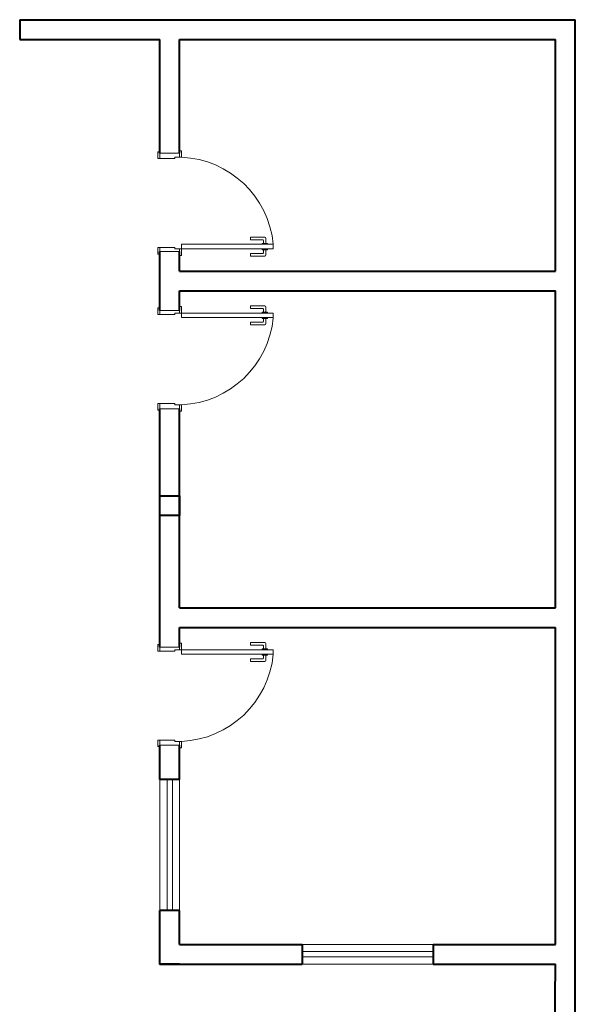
# Model space of a CAD drawing. Header units: millimetres. Extents: x 26 to 1362, y 24 to 358.
# Tile 114 of 256: x 674.36 to 678.6, y 184.85 to 192.36. Entities that reach past the tile are written whole.
import ezdxf

# ---------------------------------------------------------------- set-up
doc = ezdxf.new("R2010")
doc.units = ezdxf.units.MM
doc.linetypes.add('HIDDEN2', pattern=[4.7625, 3.175, -1.5875])
doc.layers.add('MB_ALVENARIA', color=7, linetype='Continuous', lineweight=40)
doc.layers.add('MB_ESQUADRIA', color=7, linetype='Continuous', lineweight=5)

msp = doc.modelspace()

# ---------------------------------------------------------------- linework, layer by layer
at = {"layer": 'MB_ALVENARIA'}
for points in [[(674.3574, 192.3643), (678.5974, 192.3643)], [(674.3574, 192.3643), (674.3574, 192.2143)], [(678.5974, 184.5043), (678.5974, 192.3643)], [(674.3574, 192.2143), (675.4274, 192.2143)], [(675.4274, 191.3443), (675.4274, 192.2143)], [(675.5774, 192.2143), (678.4474, 192.2143)], [(675.5774, 191.3443), (675.5774, 192.2143)], [(678.4474, 190.4443), (678.4474, 192.2143)], [(675.4274, 190.1443), (675.4274, 190.5943)], [(675.5774, 190.4443), (675.5774, 190.5943)], [(675.5774, 190.4443), (678.4474, 190.4443)], [(675.5774, 190.2943), (678.4474, 190.2943)], [(675.5774, 190.1443), (675.5774, 190.2943)], [(678.4474, 187.8743), (678.4474, 190.2943)], [(675.4274, 187.5743), (675.4274, 189.3943)], [(675.5774, 187.8743), (675.5774, 189.3943)], [(675.5774, 187.8743), (678.4474, 187.8743)], [(675.5774, 187.5743), (675.5774, 187.7243)], [(675.5774, 187.7243), (678.4474, 187.7243)], [(678.4474, 185.3043), (678.4474, 187.7243)], [(675.4274, 186.5643), (675.4274, 186.8243)], [(675.5774, 186.5643), (675.5774, 186.8243)], [(675.5774, 186.5643), (675.4274, 186.5643)], [(675.4274, 185.1543), (675.4274, 185.5643)], [(675.5774, 185.5643), (675.4274, 185.5643)], [(675.5774, 185.3043), (675.5774, 185.5643)], [(675.5774, 185.1543), (675.4274, 185.1543), (675.4274, 185.3043)], [(675.5774, 185.3043), (676.5124, 185.3043)], [(676.5124, 185.3043), (676.5124, 185.1543)], [(677.5124, 185.3043), (678.4474, 185.3043)], [(677.5124, 185.3043), (677.5124, 185.1543)], [(675.4274, 185.1543), (676.5124, 185.1543)], [(677.5124, 185.1543), (678.4474, 185.1543)], [(678.3174, 171.8058), (678.4474, 185.1543)]]:
    msp.add_lwpolyline(points, dxfattribs=at)
msp.add_lwpolyline([(675.5774, 188.7293), (675.5774, 188.5793), (675.4274, 188.5793), (675.4274, 188.7293)], close=True, dxfattribs=at)
at = {"layer": 'MB_ESQUADRIA'}
for p, q in [((675.4274, 191.3044), (675.4274, 191.3394)), ((675.4274, 191.3044), (675.4274, 191.3394)), ((675.5774, 191.3143), (675.5774, 191.3393)), ((675.5774, 191.3143), (675.5774, 191.3393)), ((675.5424, 191.3043), (675.4274, 191.3044)), ((675.5424, 191.3043), (675.4274, 191.3044)), ((675.5424, 191.3143), (675.5424, 191.3043)), ((675.5424, 191.3143), (675.5774, 191.3143)), ((675.5424, 191.3143), (675.5424, 191.3043)), ((675.5424, 191.3143), (675.5774, 191.3143)), ((676.2269, 190.7047), (676.1199, 190.7046)), ((676.2269, 190.7047), (676.1199, 190.7046)), ((676.1199, 190.7046), (676.1199, 190.6846)), ((676.1199, 190.7046), (676.1199, 190.6846)), ((676.1199, 190.6846), (676.2119, 190.6847)), ((676.1199, 190.6846), (676.2119, 190.6847)), ((676.2495, 190.6561), (676.2069, 190.656)), ((676.2495, 190.6561), (676.2069, 190.656)), ((676.2069, 190.656), (676.2069, 190.6497)), ((676.2069, 190.656), (676.2069, 190.6497)), ((676.217, 190.6797), (676.217, 190.6561)), ((676.217, 190.6797), (676.217, 190.6561)), ((676.237, 190.6561), (676.2369, 190.6947)), ((676.237, 190.6561), (676.2369, 190.6947)), ((676.2495, 190.6497), (676.2495, 190.6561)), ((676.2495, 190.6497), (676.2495, 190.6561)), ((675.5424, 190.6243), (675.4274, 190.6243)), ((675.4274, 190.6243), (675.4274, 190.5893)), ((675.5424, 190.6243), (675.4274, 190.6243)), ((675.4274, 190.6243), (675.4274, 190.5893)), ((675.5424, 190.6243), (675.4274, 190.6243)), ((675.4274, 190.6243), (675.4274, 190.5893)), ((675.5424, 190.6243), (675.4274, 190.6243)), ((675.4274, 190.6243), (675.4274, 190.5893)), ((675.5424, 190.6143), (675.5424, 190.6243)), ((675.5424, 190.6143), (675.5424, 190.6243)), ((675.5424, 190.6143), (675.5424, 190.6243)), ((675.5424, 190.6143), (675.5424, 190.6243)), ((675.5424, 190.6143), (675.5774, 190.6143)), ((675.5424, 190.6143), (675.5774, 190.6143)), ((675.5424, 190.6143), (675.5774, 190.6143)), ((675.5424, 190.6143), (675.5774, 190.6143)), ((675.5774, 190.6143), (675.5774, 190.5893)), ((675.5774, 190.6143), (675.5774, 190.5893)), ((675.5774, 190.6143), (675.5774, 190.5893)), ((675.5774, 190.6143), (675.5774, 190.5893)), ((676.12, 190.5597), (676.12, 190.5797)), ((676.12, 190.5797), (676.212, 190.5797)), ((676.12, 190.5597), (676.12, 190.5797)), ((676.12, 190.5797), (676.212, 190.5797)), ((676.2069, 190.6084), (676.2069, 190.6147)), ((676.2069, 190.6084), (676.2069, 190.6147)), ((676.2495, 190.6084), (676.2069, 190.6084)), ((676.2495, 190.6084), (676.2069, 190.6084)), ((676.217, 190.5847), (676.217, 190.6084)), ((676.217, 190.5847), (676.217, 190.6084)), ((676.237, 190.6084), (676.237, 190.5697)), ((676.237, 190.6084), (676.237, 190.5697)), ((676.2495, 190.6147), (676.2495, 190.6084)), ((676.2495, 190.6147), (676.2495, 190.6084)), ((676.227, 190.5597), (676.12, 190.5597)), ((676.227, 190.5597), (676.12, 190.5597)), ((675.4274, 190.1143), (675.4274, 190.1493)), ((675.4274, 190.1143), (675.4274, 190.1493)), ((675.4274, 190.1143), (675.4274, 190.1493)), ((675.4274, 190.1143), (675.4274, 190.1493)), ((675.5424, 190.1243), (675.5774, 190.1243)), ((675.5424, 190.1243), (675.5424, 190.1143)), ((675.5424, 190.1243), (675.5774, 190.1243)), ((675.5424, 190.1243), (675.5424, 190.1143)), ((675.5424, 190.1243), (675.5774, 190.1243)), ((675.5424, 190.1243), (675.5424, 190.1143)), ((675.5424, 190.1243), (675.5774, 190.1243)), ((675.5424, 190.1243), (675.5424, 190.1143)), ((675.5774, 190.1243), (675.5774, 190.1493)), ((675.5774, 190.1243), (675.5774, 190.1493)), ((675.5774, 190.1243), (675.5774, 190.1493)), ((675.5774, 190.1243), (675.5774, 190.1493)), ((676.12, 190.1789), (676.12, 190.1589)), ((676.227, 190.1789), (676.12, 190.1789)), ((676.12, 190.1789), (676.12, 190.1589)), ((676.227, 190.1789), (676.12, 190.1789)), ((676.12, 190.1589), (676.212, 190.1589)), ((676.12, 190.1589), (676.212, 190.1589)), ((676.2069, 190.1303), (676.2069, 190.1239)), ((676.2495, 190.1302), (676.2069, 190.1303)), ((676.2069, 190.1303), (676.2069, 190.1239)), ((676.2495, 190.1302), (676.2069, 190.1303)), ((676.217, 190.1539), (676.217, 190.1303)), ((676.217, 190.1539), (676.217, 190.1303)), ((676.237, 190.1302), (676.237, 190.1689)), ((676.237, 190.1302), (676.237, 190.1689)), ((676.2495, 190.1239), (676.2495, 190.1302)), ((676.2495, 190.1239), (676.2495, 190.1302)), ((675.5424, 190.1143), (675.4274, 190.1143)), ((675.5424, 190.1143), (675.4274, 190.1143)), ((675.5424, 190.1143), (675.4274, 190.1143)), ((675.5424, 190.1143), (675.4274, 190.1143)), ((676.1199, 190.034), (676.1199, 190.054)), ((676.1199, 190.054), (676.2119, 190.0539)), ((676.1199, 190.034), (676.1199, 190.054)), ((676.1199, 190.054), (676.2119, 190.0539)), ((676.2069, 190.0826), (676.2069, 190.0889)), ((676.2069, 190.0826), (676.2069, 190.0889)), ((676.2495, 190.0825), (676.2069, 190.0826)), ((676.2495, 190.0825), (676.2069, 190.0826)), ((676.217, 190.0589), (676.217, 190.0826)), ((676.217, 190.0589), (676.217, 190.0826)), ((676.237, 190.0826), (676.2369, 190.0439)), ((676.237, 190.0826), (676.2369, 190.0439)), ((676.2495, 190.0889), (676.2495, 190.0825)), ((676.2495, 190.0889), (676.2495, 190.0825)), ((676.2269, 190.0339), (676.1199, 190.034)), ((676.2269, 190.0339), (676.1199, 190.034)), ((675.5424, 189.4343), (675.4274, 189.4342)), ((675.5424, 189.4343), (675.4274, 189.4342)), ((675.4274, 189.4342), (675.4274, 189.3992)), ((675.4274, 189.4342), (675.4274, 189.3992)), ((675.5424, 189.4243), (675.5424, 189.4343)), ((675.5424, 189.4243), (675.5424, 189.4343)), ((675.5424, 189.4243), (675.5774, 189.4243)), ((675.5424, 189.4243), (675.5774, 189.4243)), ((675.5774, 189.4243), (675.5774, 189.3993)), ((675.5774, 189.4243), (675.5774, 189.3993)), ((675.4274, 187.5443), (675.4274, 187.5793)), ((675.4274, 187.5443), (675.4274, 187.5793)), ((675.4274, 187.5443), (675.4274, 187.5793)), ((675.4274, 187.5443), (675.4274, 187.5793)), ((675.5774, 187.5543), (675.5774, 187.5793)), ((675.5774, 187.5543), (675.5774, 187.5793)), ((675.5774, 187.5543), (675.5774, 187.5793)), ((675.5774, 187.5543), (675.5774, 187.5793)), ((676.12, 187.6089), (676.12, 187.5889)), ((676.227, 187.6089), (676.12, 187.6089)), ((676.12, 187.6089), (676.12, 187.5889)), ((676.227, 187.6089), (676.12, 187.6089)), ((676.12, 187.5889), (676.212, 187.5889)), ((676.12, 187.5889), (676.212, 187.5889)), ((676.217, 187.5839), (676.217, 187.5603)), ((676.217, 187.5839), (676.217, 187.5603)), ((676.237, 187.5602), (676.237, 187.5989)), ((676.237, 187.5602), (676.237, 187.5989)), ((675.5424, 187.5443), (675.4274, 187.5443)), ((675.5424, 187.5443), (675.4274, 187.5443)), ((675.5424, 187.5443), (675.4274, 187.5443)), ((675.5424, 187.5443), (675.4274, 187.5443)), ((675.5424, 187.5543), (675.5774, 187.5543)), ((675.5424, 187.5543), (675.5424, 187.5443)), ((675.5424, 187.5543), (675.5774, 187.5543)), ((675.5424, 187.5543), (675.5424, 187.5443)), ((675.5424, 187.5543), (675.5774, 187.5543)), ((675.5424, 187.5543), (675.5424, 187.5443)), ((675.5424, 187.5543), (675.5774, 187.5543)), ((675.5424, 187.5543), (675.5424, 187.5443)), ((676.2069, 187.5603), (676.2069, 187.5539)), ((676.2495, 187.5602), (676.2069, 187.5603)), ((676.2069, 187.5603), (676.2069, 187.5539)), ((676.2495, 187.5602), (676.2069, 187.5603)), ((676.2069, 187.5126), (676.2069, 187.5189)), ((676.2069, 187.5126), (676.2069, 187.5189)), ((676.2495, 187.5125), (676.2069, 187.5126)), ((676.2495, 187.5125), (676.2069, 187.5126)), ((676.217, 187.4889), (676.217, 187.5126)), ((676.217, 187.4889), (676.217, 187.5126)), ((676.237, 187.5126), (676.2369, 187.4739)), ((676.237, 187.5126), (676.2369, 187.4739)), ((676.2495, 187.5539), (676.2495, 187.5602)), ((676.2495, 187.5539), (676.2495, 187.5602)), ((676.2495, 187.5189), (676.2495, 187.5125)), ((676.2495, 187.5189), (676.2495, 187.5125)), ((676.1199, 187.464), (676.1199, 187.484)), ((676.1199, 187.484), (676.2119, 187.4839)), ((676.1199, 187.464), (676.1199, 187.484)), ((676.1199, 187.484), (676.2119, 187.4839)), ((676.2269, 187.4639), (676.1199, 187.464)), ((676.2269, 187.4639), (676.1199, 187.464)), ((675.5424, 186.8643), (675.4274, 186.8642)), ((675.5424, 186.8643), (675.4274, 186.8642)), ((675.4274, 186.8642), (675.4274, 186.8292)), ((675.4274, 186.8642), (675.4274, 186.8292)), ((675.5424, 186.8543), (675.5424, 186.8643)), ((675.5424, 186.8543), (675.5424, 186.8643)), ((675.5424, 186.8543), (675.5774, 186.8543)), ((675.5424, 186.8543), (675.5774, 186.8543)), ((675.5774, 186.8543), (675.5774, 186.8293)), ((675.5774, 186.8543), (675.5774, 186.8293))]:
    msp.add_line(p, q, dxfattribs=at)
for points in [[(675.4274, 191.3044), (675.4124, 191.3044), (675.4124, 191.3544), (675.4274, 191.3544), (675.4274, 191.3394)], [(675.4274, 191.3044), (675.4124, 191.3044), (675.4124, 191.3544), (675.4274, 191.3544), (675.4274, 191.3394)], [(675.4274, 191.3443), (675.5774, 191.3443)], [(675.5774, 191.3393), (675.5774, 191.3643), (675.5924, 191.3643), (675.5924, 191.3143), (675.5774, 191.3143), (675.5774, 191.3143)], [(675.5774, 191.3393), (675.5774, 191.3643), (675.5924, 191.3643), (675.5924, 191.3143), (675.5774, 191.3143), (675.5774, 191.3143)], [(676.2924, 190.6493), (675.5924, 190.6493), (675.5924, 190.6143), (676.2924, 190.6143), (676.2924, 190.6493)], [(675.4274, 190.6243), (675.4124, 190.6243), (675.4124, 190.5743), (675.4274, 190.5743), (675.4274, 190.5893)], [(675.4274, 190.6243), (675.4124, 190.6243), (675.4124, 190.5743), (675.4274, 190.5743), (675.4274, 190.5893)], [(675.4274, 190.6243), (675.4124, 190.6243), (675.4124, 190.5743), (675.4274, 190.5743), (675.4274, 190.5893)], [(675.4274, 190.6243), (675.4124, 190.6243), (675.4124, 190.5743), (675.4274, 190.5743), (675.4274, 190.5893)], [(675.5774, 190.5943), (675.5774, 190.5943), (675.4274, 190.5943)], [(675.5774, 190.5893), (675.5774, 190.5643), (675.5924, 190.5643), (675.5924, 190.6143), (675.5774, 190.6143), (675.5774, 190.6143)], [(675.5774, 190.5893), (675.5774, 190.5643), (675.5924, 190.5643), (675.5924, 190.6143), (675.5774, 190.6143), (675.5774, 190.6143)], [(675.5774, 190.5893), (675.5774, 190.5643), (675.5924, 190.5643), (675.5924, 190.6143), (675.5774, 190.6143), (675.5774, 190.6143)], [(675.5774, 190.5893), (675.5774, 190.5643), (675.5924, 190.5643), (675.5924, 190.6143), (675.5774, 190.6143), (675.5774, 190.6143)], [(675.4274, 190.1143), (675.4124, 190.1143), (675.4124, 190.1643), (675.4274, 190.1643), (675.4274, 190.1493)], [(675.4274, 190.1143), (675.4124, 190.1143), (675.4124, 190.1643), (675.4274, 190.1643), (675.4274, 190.1493)], [(675.4274, 190.1143), (675.4124, 190.1143), (675.4124, 190.1643), (675.4274, 190.1643), (675.4274, 190.1493)], [(675.4274, 190.1143), (675.4124, 190.1143), (675.4124, 190.1643), (675.4274, 190.1643), (675.4274, 190.1493)], [(675.5774, 190.1443), (675.5774, 190.1443), (675.4274, 190.1443)], [(675.5774, 190.1493), (675.5774, 190.1743), (675.5924, 190.1743), (675.5924, 190.1243), (675.5774, 190.1243), (675.5774, 190.1243)], [(675.5774, 190.1493), (675.5774, 190.1743), (675.5924, 190.1743), (675.5924, 190.1243), (675.5774, 190.1243), (675.5774, 190.1243)], [(675.5774, 190.1493), (675.5774, 190.1743), (675.5924, 190.1743), (675.5924, 190.1243), (675.5774, 190.1243), (675.5774, 190.1243)], [(675.5774, 190.1493), (675.5774, 190.1743), (675.5924, 190.1743), (675.5924, 190.1243), (675.5774, 190.1243), (675.5774, 190.1243)], [(676.2924, 190.0893), (675.5924, 190.0893), (675.5924, 190.1243), (676.2924, 190.1243), (676.2924, 190.0893)], [(675.4274, 189.4342), (675.4124, 189.4342), (675.4124, 189.3842), (675.4274, 189.3842), (675.4274, 189.3992)], [(675.4274, 189.4342), (675.4124, 189.4342), (675.4124, 189.3842), (675.4274, 189.3842), (675.4274, 189.3992)], [(675.4274, 189.3943), (675.5774, 189.3943)], [(675.5774, 189.3993), (675.5774, 189.3743), (675.5924, 189.3743), (675.5924, 189.4243), (675.5774, 189.4243), (675.5774, 189.4243)], [(675.5774, 189.3993), (675.5774, 189.3743), (675.5924, 189.3743), (675.5924, 189.4243), (675.5774, 189.4243), (675.5774, 189.4243)], [(675.4274, 187.5443), (675.4124, 187.5443), (675.4124, 187.5943), (675.4274, 187.5943), (675.4274, 187.5793)], [(675.4274, 187.5443), (675.4124, 187.5443), (675.4124, 187.5943), (675.4274, 187.5943), (675.4274, 187.5793)], [(675.4274, 187.5443), (675.4124, 187.5443), (675.4124, 187.5943), (675.4274, 187.5943), (675.4274, 187.5793)], [(675.4274, 187.5443), (675.4124, 187.5443), (675.4124, 187.5943), (675.4274, 187.5943), (675.4274, 187.5793)], [(675.5774, 187.5743), (675.5774, 187.5743), (675.4274, 187.5743)], [(675.5774, 187.5793), (675.5774, 187.6043), (675.5924, 187.6043), (675.5924, 187.5543), (675.5774, 187.5543), (675.5774, 187.5543)], [(675.5774, 187.5793), (675.5774, 187.6043), (675.5924, 187.6043), (675.5924, 187.5543), (675.5774, 187.5543), (675.5774, 187.5543)], [(675.5774, 187.5793), (675.5774, 187.6043), (675.5924, 187.6043), (675.5924, 187.5543), (675.5774, 187.5543), (675.5774, 187.5543)], [(675.5774, 187.5793), (675.5774, 187.6043), (675.5924, 187.6043), (675.5924, 187.5543), (675.5774, 187.5543), (675.5774, 187.5543)], [(676.2924, 187.5193), (675.5924, 187.5193), (675.5924, 187.5543), (676.2924, 187.5543), (676.2924, 187.5193)], [(675.4274, 186.8642), (675.4124, 186.8642), (675.4124, 186.8142), (675.4274, 186.8142), (675.4274, 186.8292)], [(675.4274, 186.8642), (675.4124, 186.8642), (675.4124, 186.8142), (675.4274, 186.8142), (675.4274, 186.8292)], [(675.4274, 186.8243), (675.5774, 186.8243)], [(675.5774, 186.8293), (675.5774, 186.8043), (675.5924, 186.8043), (675.5924, 186.8543), (675.5774, 186.8543), (675.5774, 186.8543)], [(675.5774, 186.8293), (675.5774, 186.8043), (675.5924, 186.8043), (675.5924, 186.8543), (675.5774, 186.8543), (675.5774, 186.8543)]]:
    msp.add_lwpolyline(points, dxfattribs=at)
at = {"layer": 'MB_ESQUADRIA', "linetype": 'HIDDEN2'}
for points in [[(675.4274, 185.5643), (675.4274, 186.5643)], [(675.4824, 186.5643), (675.4824, 185.5643)], [(675.5224, 186.5643), (675.5224, 185.5643)], [(675.5774, 185.5643), (675.5774, 186.5643)], [(676.5124, 185.3043), (677.5124, 185.3043)], [(677.5124, 185.2493), (676.5124, 185.2493)], [(677.5124, 185.2093), (676.5124, 185.2093)], [(676.5124, 185.1543), (677.5124, 185.1543)]]:
    msp.add_lwpolyline(points, dxfattribs=at)
for centre, start, end in [((675.561, 190.5803), 5.42622, 87.54913), ((675.561, 190.5803), 5.42622, 87.54913), ((675.561, 190.1584), 272.45087, 354.57378), ((675.561, 190.1584), 272.45087, 354.57378), ((675.561, 187.5884), 272.45087, 354.57378), ((675.561, 187.5884), 272.45087, 354.57378)]:
    msp.add_arc(centre, 0.7347, start, end, dxfattribs=at)
at = {"layer": 'MB_ESQUADRIA'}
for centre, radius, start, end in [((676.212, 190.6797), 0.005, 0.02893, 90.02893), ((676.212, 190.6797), 0.005, 0.02893, 90.02893), ((676.2269, 190.6947), 0.01, 0.02893, 90.02893), ((676.2269, 190.6947), 0.01, 0.02893, 90.02893), ((676.212, 190.5847), 0.005, 270.02893, 0.02893), ((676.212, 190.5847), 0.005, 270.02893, 0.02893), ((676.227, 190.5697), 0.01, 270.02893, 0.02893), ((676.227, 190.5697), 0.01, 270.02893, 0.02893), ((676.212, 190.1539), 0.005, 359.97107, 89.97107), ((676.212, 190.1539), 0.005, 359.97107, 89.97107), ((676.227, 190.1689), 0.01, 359.97107, 89.97107), ((676.227, 190.1689), 0.01, 359.97107, 89.97107), ((676.212, 190.0589), 0.005, 269.97107, 359.97107), ((676.212, 190.0589), 0.005, 269.97107, 359.97107), ((676.2269, 190.0439), 0.01, 269.97107, 359.97107), ((676.2269, 190.0439), 0.01, 269.97107, 359.97107), ((676.212, 187.5839), 0.005, 359.97107, 89.97107), ((676.212, 187.5839), 0.005, 359.97107, 89.97107), ((676.227, 187.5989), 0.01, 359.97107, 89.97107), ((676.227, 187.5989), 0.01, 359.97107, 89.97107), ((676.212, 187.4889), 0.005, 269.97107, 359.97107), ((676.212, 187.4889), 0.005, 269.97107, 359.97107), ((676.2269, 187.4739), 0.01, 269.97107, 359.97107), ((676.2269, 187.4739), 0.01, 269.97107, 359.97107)]:
    msp.add_arc(centre, radius, start, end, dxfattribs=at)

doc.saveas('drawing.dxf')
